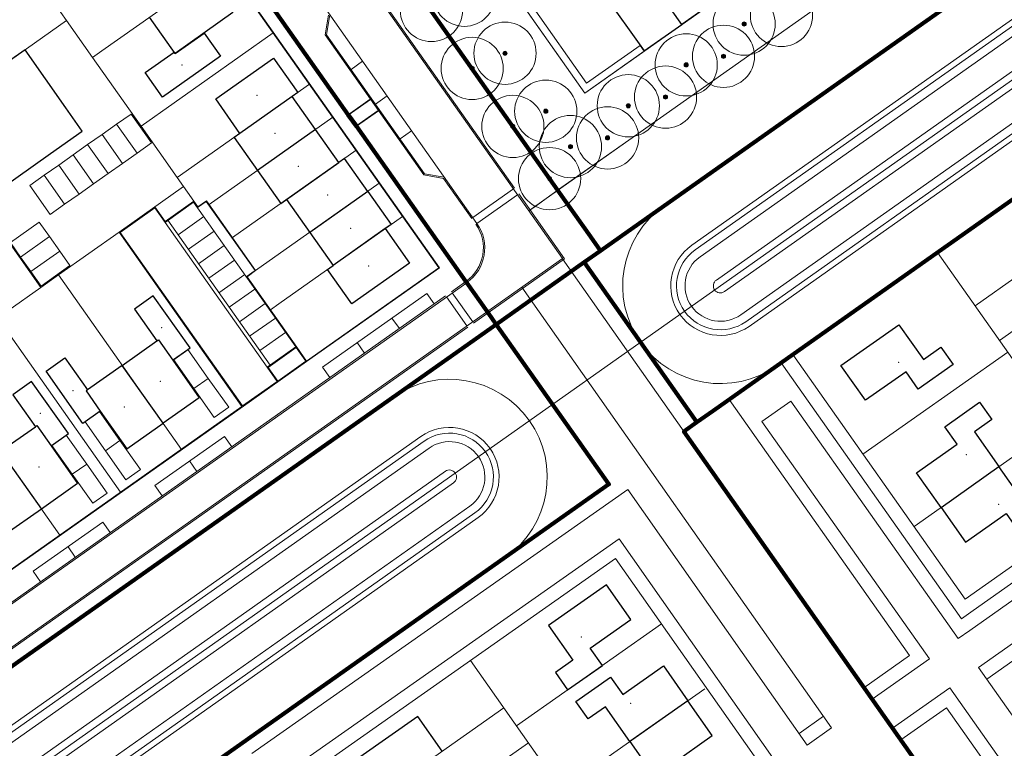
# Model space of a CAD drawing. Extents: x 168554 to 174410, y 515675 to 521218.
# Tile 84 of 110: x 172407 to 172546, y 518637 to 518740. Entities that reach past the tile are written whole.
import ezdxf

# ---------------------------------------------------------------- set-up
doc = ezdxf.new("R2010")
doc.units = 0
doc.header["$MEASUREMENT"] = 0
for name, color, linetype, lineweight in [('Algemeen - 1411 Basislijnen deelgebieden', 5, 'Continuous', 90), ('Algemeen - Fase 1A - 1070 Ondergrond  ontwerp bijgebouwen', 7, 'Continuous', 30), ('Algemeen - Fase 1A - 1070 Ondergrond  ontwerp hoofdgebouwen', 7, 'Continuous', 30), ('Algemeen - Fase 1A - 1070 Ondergrond - ontwerp', 7, 'Continuous', 9), ('Algemeen - Fase 1A - 1070 Ondergrond ontwerp parkeren eigen terrein', 7, 'Continuous', 13), ('Algemeen - Fase 1A - 1070 Ondergrond ontwerp parkeren eigen terrein appartement', 7, 'Continuous', 13), ('Algemeen - Fase 1B6 - 1070 Ondergrond - ontwerp', 7, 'Continuous', 9), ('Deelgebied 1A - bijgebouwen', 253, 'Continuous', 9), ('Deelgebied 1A - grondgebonden woningen', 253, 'Continuous', 9), ('Deelgebied 2 - 1070 Ondergrond ontwerp', 7, 'Continuous', 9), ('Deelgebied 2 - 1071 Ondergrond ontwerp panden', 7, 'Continuous', 30), ('Deelgebied 2 - grondgebonden woningen', 253, 'Continuous', 9), ('Deelgebied 3.2 - 1070 Ondergrond ontwerp', 7, 'Continuous', 9), ('Deelgebied 3.2 - 1070 Ondergrond ontwerp bomen', 7, 'Continuous', 9), ('Deelgebied 3.2 - 1071 Ondergrond bijgebouwen', 7, 'Continuous', 30), ('Deelgebied 3.2 - 1071 Ondergrond panden', 7, 'Continuous', 30), ('Deelgebied 3.3 - 1070 Ondergrond ontwerp', 7, 'Continuous', 9), ('Deelgebied 3.3 - 1071 Ondergrond panden', 7, 'Continuous', 30), ('Deelgebied 3.3 - grondgebonden woningen', 253, 'Continuous', 9), ('Deelgebied 4 - 1070 Ondergrond ontwerp', 7, 'Continuous', 9)]:
    doc.layers.add(name, color=color, linetype=linetype, lineweight=lineweight)

msp = doc.modelspace()

# ---------------------------------------------------------------- hatches: boundary and pattern name
at = {"layer": 'Deelgebied 3.2 - 1070 Ondergrond ontwerp bomen', "ltscale": 0.1}
h = msp.add_hatch(color=256, dxfattribs=at)
edge = h.paths.add_edge_path()
edge.add_arc((172509.01, 518739.52), 0.292, 0, 360)
h = msp.add_hatch(color=256, dxfattribs=at)
edge = h.paths.add_edge_path()
edge.add_arc((172475.27, 518735.4), 0.292, 0, 360)
h = msp.add_hatch(color=256, dxfattribs=at)
edge = h.paths.add_edge_path()
edge.add_arc((172506.1, 518734.97), 0.292, 0, 360)
h = msp.add_hatch(color=256, dxfattribs=at)
edge = h.paths.add_edge_path()
edge.add_arc((172470.63, 518733.26), 0.292, 0, 360)
h = msp.add_hatch(color=256, dxfattribs=at)
edge = h.paths.add_edge_path()
edge.add_arc((172500.84, 518733.76), 0.292, 0, 360)
h = msp.add_hatch(color=256, dxfattribs=at)
edge = h.paths.add_edge_path()
edge.add_arc((172497.92, 518729.22), 0.292, 0, 360)
h = msp.add_hatch(color=256, dxfattribs=at)
edge = h.paths.add_edge_path()
edge.add_arc((172492.67, 518727.99), 0.292, 0, 360)
h = msp.add_hatch(color=256, dxfattribs=at)
edge = h.paths.add_edge_path()
edge.add_arc((172481.02, 518727.22), 0.292, 0, 360)
h = msp.add_hatch(color=256, dxfattribs=at)
edge = h.paths.add_edge_path()
edge.add_arc((172476.38, 518725.08), 0.292, 0, 360)
h = msp.add_hatch(color=256, dxfattribs=at)
edge = h.paths.add_edge_path()
edge.add_arc((172489.74, 518723.46), 0.292, 0, 360)
h = msp.add_hatch(color=256, dxfattribs=at)
edge = h.paths.add_edge_path()
edge.add_arc((172484.5, 518722.23), 0.292, 0, 360)
h = msp.add_hatch(color=256, dxfattribs=at)
edge = h.paths.add_edge_path()
edge.add_arc((172481.56, 518717.71), 0.292, 0, 360)

# ---------------------------------------------------------------- linework, layer by layer
at = {"layer": 'Algemeen - 1411 Basislijnen deelgebieden'}
for points in [[(172267.29, 518940.4, -0.11575), (172350.59, 518894.47, -0.048514), (172377.75, 518864.69), (172381.87, 518859), (172417.19, 518808.93), (172429.09, 518792.07), (172482.7, 518716.06), (172482.73, 518716.03), (172487.32, 518709.53), (172488.73, 518707.53)], [(172548.5, 518543.11, 0.22751), (172532.62, 518636.36), (172500.51, 518682.06), (172502.35, 518683.36)]]:
    msp.add_lwpolyline(points, format="xyb", dxfattribs=at)
for points in [[(172519.28, 518930.35), (172523.9, 518923.81), (172526.16, 518920.6), (172527.49, 518918.72), (172528.51, 518917.28), (172533.12, 518910.74), (172537.73, 518904.2), (172542.34, 518897.67), (172546.96, 518891.13), (172551.57, 518884.59), (172554.45, 518880.51), (172605.76, 518807.79), (172608.07, 518804.52), (172614.05, 518795.93), (172497.72, 518713.87), (172488.73, 518707.53)], [(172636.49, 518777.99), (172634.29, 518776.44), (172513.63, 518691.31), (172504.64, 518684.97), (172502.35, 518683.36)], [(172474.02, 518697.15), (172472.87, 518698.78), (172472.75, 518698.95), (172469.87, 518703.03), (172469.75, 518703.2), (172454.3, 518725.1), (172453.15, 518726.73), (172428.29, 518761.97)], [(172486.44, 518705.91), (172488.73, 518707.53)], [(172486.44, 518705.91), (172474.02, 518697.15)], [(172502.35, 518683.36), (172494.39, 518694.64), (172486.44, 518705.91)]]:
    msp.add_lwpolyline(points, dxfattribs=at)
at = {"layer": 'Algemeen - 1411 Basislijnen deelgebieden', "ltscale": 3}
msp.add_lwpolyline([(172140.66, 518504.4), (172141.66, 518504.4), (172142.86, 518504.4), (172144.77, 518504.4), (172156.66, 518504.4), (172171.53, 518504.4), (172171.66, 518504.4), (172173.41, 518504.4, 0.02662), (172186.53, 518505.1, 0.000264), (172186.66, 518505.11, 0.039328), (172205.72, 518508.7, 0.000282), (172205.86, 518508.74, 0.064547), (172235.17, 518520.95, 0.022675), (172244.6, 518526.98), (172259.16, 518537.26), (172260.8, 518538.41), (172264.88, 518541.29), (172260.93, 518546.9), (172260.93, 518575.76), (172268.1, 518575.76), (172301.95, 518575.76), (172459.47, 518686.89), (172474.02, 518697.15)], format="xyb", dxfattribs=at)
msp.add_lwpolyline([(172474.02, 518697.15), (172489.93, 518674.6), (172475.38, 518664.34), (172367.03, 518587.9)], dxfattribs=at)
at = {"layer": 'Algemeen - Fase 1A - 1070 Ondergrond  ontwerp bijgebouwen'}
for points in [[(172432.79, 518738.24), (172435.1, 518734.97), (172426.93, 518729.21), (172424.48, 518732.68), (172428.56, 518735.56), (172428.71, 518735.36)], [(172425.63, 518701.2), (172422.98, 518699.32), (172426.15, 518694.83), (172426.35, 518694.97), (172428.37, 518692.11), (172430.82, 518693.84)], [(172413.17, 518692.41), (172416.34, 518687.91), (172416.14, 518687.77), (172418.15, 518684.91), (172415.7, 518683.18), (172410.52, 518690.53)], [(172408.47, 518689.09), (172405.82, 518687.22), (172408.99, 518682.72), (172409.19, 518682.87), (172411.21, 518680.01), (172413.66, 518681.74)]]:
    msp.add_lwpolyline(points, close=True, dxfattribs=at)
at = {"layer": 'Algemeen - Fase 1A - 1070 Ondergrond  ontwerp hoofdgebouwen'}
for p, q in [((172445.22, 518729.29), (172437.87, 518724.1)), ((172448.51, 518724.64), (172445.22, 518729.29)), ((172448.51, 518724.64), (172440.34, 518718.87)), ((172451.8, 518719.98), (172448.51, 518724.64)), ((172444.44, 518714.79), (172451.8, 518719.98)), ((172455.9, 518715.9), (172447.73, 518710.13)), ((172444.44, 518714.79), (172447.73, 518710.13)), ((172447.73, 518710.13), (172451.02, 518705.47)), ((172458.37, 518710.66), (172451.02, 518705.47)), ((172427.01, 518683.2), (172421.24, 518691.37)), ((172404.08, 518679.27), (172409.85, 518671.09))]:
    msp.add_line(p, q, dxfattribs=at)
for points in [[(172433.28, 518746.23), (172436.88, 518741.13), (172428.71, 518735.36), (172425.1, 518740.47)], [(172401.3, 518714.32), (172411.11, 518721.24), (172415.62, 518724.42), (172413.31, 518727.69), (172407.53, 518735.88), (172405.08, 518734.15)], [(172437.87, 518724.1), (172434.44, 518728.97), (172442.61, 518734.73), (172446.04, 518729.87), (172445.22, 518729.29)], [(172437.87, 518724.1), (172437.05, 518723.53), (172440.34, 518718.87)], [(172455.9, 518715.9), (172452.61, 518720.55), (172451.8, 518719.98)], [(172440.34, 518718.87), (172443.63, 518714.21), (172444.44, 518714.79)], [(172455.9, 518715.9), (172459.19, 518711.24), (172458.37, 518710.66)], [(172458.37, 518710.66), (172461.8, 518705.8), (172453.63, 518700.03), (172450.2, 518704.9), (172451.02, 518705.47)], [(172421.24, 518691.37), (172426.15, 518694.83), (172426.35, 518694.97), (172428.37, 518692.11), (172432.12, 518686.8), (172427.01, 518683.2)], [(172421.24, 518691.37), (172416.34, 518687.91), (172416.14, 518687.77), (172418.15, 518684.91), (172421.9, 518679.6), (172427.01, 518683.2)], [(172404.08, 518679.27), (172408.99, 518682.72), (172409.19, 518682.87), (172411.21, 518680.01), (172414.96, 518674.7), (172409.85, 518671.09)], [(172409.85, 518671.09), (172404.74, 518667.49), (172401, 518672.8), (172398.98, 518675.66), (172399.18, 518675.81), (172404.08, 518679.27)]]:
    msp.add_lwpolyline(points, dxfattribs=at)
at = {"layer": 'Algemeen - Fase 1A - 1070 Ondergrond - ontwerp'}
for p, q in [((172483.37, 518706.44), (172377.11, 518857.07)), ((172476.62, 518716.36), (172418.75, 518798.4)), ((172412.29, 518795.06), (172471.31, 518711.4)), ((172404.6, 518792.09), (172465.93, 518705.15)), ((172466.01, 518705.13), (172404.65, 518792.12)), ((172453.14, 518726.65), (172428.21, 518761.99)), ((172453.15, 518726.73), (172428.29, 518761.97)), ((172450.35, 518740.76), (172449.87, 518737.98)), ((172450.56, 518740.81), (172450.08, 518738.02)), ((172449.87, 518737.98), (172463.8, 518718.23)), ((172450.08, 518738.02), (172463.91, 518718.41)), ((172453.54, 518733.12), (172455.17, 518734.27)), ((172457, 518728.22), (172458.63, 518729.37)), ((172456.29, 518728.87), (172453.14, 518726.65)), ((172456.26, 518728.92), (172453.15, 518726.73)), ((172454.22, 518725.11), (172457.38, 518727.34)), ((172454.3, 518725.1), (172457.41, 518727.29)), ((172469.7, 518703.16), (172454.22, 518725.11)), ((172469.75, 518703.2), (172454.3, 518725.1)), ((172460.46, 518723.32), (172462.09, 518724.47)), ((172463.8, 518718.23), (172466.59, 518717.75)), ((172463.91, 518718.41), (172466.7, 518717.93)), ((172466.59, 518717.75), (172470.57, 518712.1)), ((172470.74, 518712.21), (172476.46, 518716.25)), ((172471.31, 518711.4), (172477.03, 518715.43)), ((172483.65, 518706.39), (172477.2, 518715.55)), ((172427.29, 518711.54), (172431.33, 518714.4)), ((172431.35, 518714.54), (172427.31, 518711.68)), ((172431.33, 518714.4), (172445.74, 518693.97)), ((172431.92, 518713.74), (172431.35, 518714.54)), ((172431.87, 518713.63), (172433.11, 518714.5)), ((172433.12, 518714.58), (172431.92, 518713.74)), ((172433.11, 518714.5), (172439.99, 518704.74)), ((172440.07, 518704.73), (172433.12, 518714.58)), ((172425.87, 518713.73), (172420.8, 518710.15)), ((172425.85, 518713.59), (172420.94, 518710.13)), ((172427.29, 518711.54), (172425.85, 518713.59)), ((172427.31, 518711.68), (172425.87, 518713.73)), ((172429.14, 518709.79), (172432.77, 518712.35)), ((172420.8, 518710.15), (172438.15, 518685.56)), ((172420.94, 518710.13), (172438.21, 518685.65)), ((172430.58, 518707.75), (172434.21, 518710.31)), ((172432.02, 518705.7), (172435.65, 518708.27)), ((172303.82, 518579.77), (172483.37, 518706.44)), ((172433.46, 518703.66), (172437.1, 518706.23)), ((172470.82, 518697.34), (172483.65, 518706.39)), ((172439.99, 518704.74), (172438.75, 518703.87)), ((172438.87, 518703.88), (172440.07, 518704.73)), ((172447.25, 518691.9), (172466.01, 518705.13)), ((172465.93, 518705.15), (172447.26, 518691.98)), ((172469.87, 518703.03), (172355.79, 518622.55)), ((172434.9, 518701.62), (172438.54, 518704.18)), ((172445.88, 518693.94), (172438.87, 518703.88)), ((172469.75, 518703.2), (172467.71, 518701.76)), ((172436.34, 518699.57), (172439.98, 518702.14)), ((172464.22, 518701.5), (172449.51, 518691.12)), ((172465.26, 518700.03), (172464.22, 518701.5)), ((172467.83, 518701.59), (172470.71, 518697.51)), ((172466.89, 518701.18), (172355.67, 518622.72)), ((172467.01, 518701.02), (172469.89, 518696.93)), ((172437.78, 518697.53), (172441.42, 518700.1)), ((172439.22, 518695.49), (172442.86, 518698.05)), ((172459.32, 518698.04), (172460.36, 518696.57)), ((172303.93, 518579.61), (172470.01, 518696.77)), ((172440.66, 518693.45), (172444.3, 518696.01)), ((172454.42, 518694.58), (172455.45, 518693.11)), ((172445.74, 518693.97), (172441.7, 518691.11)), ((172445.8, 518693.89), (172441.84, 518691.09)), ((172447.16, 518691.96), (172445.8, 518693.89)), ((172447.26, 518691.98), (172445.88, 518693.94)), ((172438.35, 518685.62), (172447.25, 518691.9)), ((172443.2, 518689.16), (172447.16, 518691.96)), ((172443.12, 518689.1), (172441.7, 518691.11)), ((172441.84, 518691.09), (172443.2, 518689.16)), ((172449.51, 518691.12), (172450.55, 518689.65)), ((172438.21, 518685.65), (172443.12, 518689.1)), ((172351.85, 518624.67), (172438.15, 518685.56)), ((172351.88, 518624.62), (172438.35, 518685.62)), ((172425.85, 518674.43), (172435.66, 518681.35)), ((172435.66, 518681.35), (172436.7, 518679.88)), ((172430.76, 518677.89), (172431.79, 518676.42)), ((172426.89, 518672.96), (172425.85, 518674.43)), ((172408.69, 518662.32), (172418.5, 518669.24)), ((172418.5, 518669.24), (172419.54, 518667.77)), ((172413.6, 518665.78), (172414.63, 518664.31)), ((172409.73, 518660.85), (172408.69, 518662.32))]:
    msp.add_line(p, q, dxfattribs=at)
at = {"layer": 'Algemeen - Fase 1A - 1070 Ondergrond - ontwerp', "flags": 128}
msp.add_lwpolyline([(172404.6, 518792.09), (172465.93, 518705.15), (172447.26, 518691.98), (172438.87, 518703.88), (172440.07, 518704.73), (172433.12, 518714.58), (172431.92, 518713.74), (172429.91, 518716.58), (172420.8, 518710.15), (172438.15, 518685.56), (172351.85, 518624.67, -0.414214)], format="xyb", dxfattribs=at)
at = {"layer": 'Algemeen - Fase 1A - 1070 Ondergrond - ontwerp'}
for points in [[(172435.73, 518747.96), (172418.39, 518735.73), (172417.06, 518734.8)], [(172423.91, 518725.1), (172422.97, 518726.42), (172417.06, 518734.8)]]:
    msp.add_lwpolyline(points, dxfattribs=at)
at = {"layer": 'Algemeen - Fase 1A - 1070 Ondergrond - ontwerp', "flags": 128}
for points in [[(172413.39, 518740.01), (172411.77, 518742.3)], [(172413.39, 518740.01), (172395.28, 518727.23)], [(172413.39, 518740.01), (172417.06, 518734.8)], [(172442.57, 518738.26), (172423.91, 518725.1)], [(172447.68, 518731.02), (172429.01, 518717.86)], [(172450.96, 518726.36), (172433.5, 518714.05)], [(172423.91, 518725.1), (172429.01, 518717.86)], [(172395.4, 518722.7), (172409.75, 518702.35)], [(172454.25, 518721.71), (172436.79, 518709.39)], [(172429.01, 518717.86), (172429.91, 518716.58)], [(172457.53, 518717.05), (172440.07, 518704.73)], [(172441.7, 518691.11), (172427.29, 518711.54)], [(172442.11, 518691.4), (172427.69, 518711.83)], [(172460.82, 518712.39), (172443.36, 518700.07), (172442.16, 518699.22)], [(172420.8, 518710.15), (172412.25, 518704.12)], [(172412.25, 518704.12), (172409.75, 518702.35)], [(172412.25, 518704.12), (172429.6, 518679.52)], [(172409.75, 518702.35), (172405.09, 518699.07)], [(172403.67, 518698.07), (172421.02, 518673.47)], [(172395.09, 518692.01), (172412.44, 518667.42)]]:
    msp.add_lwpolyline(points, dxfattribs=at)
at = {"layer": 'Algemeen - Fase 1A - 1070 Ondergrond - ontwerp'}
for radius in [5.8, 6]:
    msp.add_arc((172466.41, 518707.94), radius, 305.2013, 35.2013, dxfattribs=at)
at = {"layer": 'Algemeen - Fase 1A - 1070 Ondergrond ontwerp parkeren eigen terrein'}
msp.add_line((172414.19, 518676), (172416.24, 518677.44), dxfattribs=at)
for points in [[(172433.4, 518689.54), (172430.51, 518693.63), (172428.47, 518692.19), (172431.35, 518688.1)], [(172433.4, 518689.54), (172431.35, 518688.1)], [(172431.35, 518688.1), (172434.24, 518684.02), (172436.28, 518685.46), (172433.4, 518689.54)], [(172418.89, 518679.31), (172416.01, 518683.4), (172418.05, 518684.84), (172420.93, 518680.75)], [(172414.19, 518676), (172411.31, 518680.08), (172413.35, 518681.52), (172416.24, 518677.44)], [(172418.89, 518679.31), (172421.77, 518675.22), (172423.82, 518676.67), (172420.93, 518680.75)], [(172420.93, 518680.75), (172418.89, 518679.31)], [(172416.24, 518677.44), (172419.12, 518673.35), (172417.08, 518671.91), (172414.19, 518676)]]:
    msp.add_lwpolyline(points, dxfattribs=at)
at = {"layer": 'Algemeen - Fase 1A - 1070 Ondergrond ontwerp parkeren eigen terrein appartement'}
for p, q in [((172420.46, 518725.39), (172418.41, 518723.95)), ((172420.46, 518725.39), (172423.34, 518721.3)), ((172416.37, 518722.51), (172414.33, 518721.06)), ((172419.25, 518718.42), (172421.3, 518719.86)), ((172410.24, 518718.18), (172413.12, 518714.1)), ((172417.21, 518716.98), (172419.25, 518718.42)), ((172415.17, 518715.54), (172417.21, 518716.98)), ((172406.9, 518706.65), (172410.99, 518709.53)), ((172412.43, 518707.49), (172410.99, 518709.53))]:
    msp.add_line(p, q, dxfattribs=at)
for points in [[(172420.46, 518725.39), (172422.5, 518726.83), (172425.38, 518722.74), (172423.34, 518721.3)], [(172418.41, 518723.95), (172416.37, 518722.51)], [(172421.3, 518719.86), (172418.41, 518723.95)], [(172419.25, 518718.42), (172416.37, 518722.51)], [(172414.33, 518721.06), (172412.29, 518719.62)], [(172417.21, 518716.98), (172414.33, 518721.06)], [(172421.3, 518719.86), (172423.34, 518721.3)], [(172412.29, 518719.62), (172410.24, 518718.18)], [(172415.17, 518715.54), (172412.29, 518719.62)], [(172410.24, 518718.18), (172408.2, 518716.74), (172411.08, 518712.66), (172413.12, 518714.1)], [(172413.12, 518714.1), (172415.17, 518715.54)], [(172410.99, 518709.53), (172409.55, 518711.57), (172405.46, 518708.69), (172406.9, 518706.65)], [(172412.43, 518707.49), (172408.34, 518704.61)], [(172412.43, 518707.49), (172413.87, 518705.44), (172409.79, 518702.56), (172408.34, 518704.61)], [(172406.9, 518706.65), (172408.34, 518704.61)]]:
    msp.add_lwpolyline(points, dxfattribs=at)
at = {"layer": 'Algemeen - Fase 1B6 - 1070 Ondergrond - ontwerp'}
for p, q in [((172618.56, 518799.12), (172497.72, 518713.87)), ((172623, 518793.93), (172501.64, 518708.31)), ((172623.65, 518793.41), (172502.1, 518707.66)), ((172502.79, 518706.68), (172623.93, 518792.13)), ((172505.67, 518702.59), (172628.95, 518789.56)), ((172505.09, 518703.41), (172625.37, 518788.26)), ((172626.48, 518786.59), (172506.25, 518701.77)), ((172629.61, 518783.9), (172508.55, 518698.51)), ((172509.24, 518697.52), (172630.71, 518783.21)), ((172509.71, 518696.87), (172630.97, 518782.42)), ((172513.63, 518691.31), (172634.29, 518776.44)), ((172467.43, 518675.61), (172505.67, 518702.59)), ((172459.47, 518686.89), (172301.95, 518575.76)), ((172463.86, 518680.68), (172245.06, 518526.33)), ((172302.97, 518568.16), (172463.39, 518681.33)), ((172245.75, 518525.35), (172464.55, 518679.7)), ((172248.06, 518522.08), (172466.85, 518676.43)), ((172248.64, 518521.26), (172467.43, 518675.61)), ((172468.01, 518674.8), (172249.21, 518520.45)), ((172470.31, 518671.53), (172251.52, 518517.18)), ((172252.21, 518516.2), (172471, 518670.55)), ((172471.46, 518669.89), (172252.67, 518515.54)), ((172256.59, 518509.99), (172475.38, 518664.34))]:
    msp.add_line(p, q, dxfattribs=at)
for centre, radius, start, end in [((172505.67, 518702.59), 13.8, 125.2013, 305.2013), ((172505.67, 518702.59), 7, 125.2013, 305.2013), ((172505.67, 518702.59), 6.2, 125.2013, 305.2013), ((172505.67, 518702.59), 5, 125.2013, 305.2013), ((172505.67, 518702.59), 1, 125.2013, 305.2013), ((172467.43, 518675.61), 13.8, 305.2013, 125.2013), ((172467.43, 518675.61), 7, 305.2013, 125.2013), ((172467.43, 518675.61), 6.2, 305.2013, 125.2013), ((172467.43, 518675.61), 5, 305.2013, 125.2013), ((172467.43, 518675.61), 1, 305.2013, 125.2013)]:
    msp.add_arc(centre, radius, start, end, dxfattribs=at)
at = {"layer": 'Deelgebied 1A - bijgebouwen'}
for p in [(172429.68, 518733.75), (172426.83, 518696.68), (172414.32, 518687.82), (172409.67, 518684.58)]:
    msp.add_point(p, dxfattribs=at)
at = {"layer": 'Deelgebied 1A - grondgebonden woningen'}
for p in [(172440.29, 518729.45), (172442.83, 518724.11), (172446.11, 518719.46), (172450.22, 518715.38), (172453.5, 518710.72), (172456.05, 518705.38), (172426.65, 518689.12), (172421.55, 518685.52), (172409.49, 518677.02)]:
    msp.add_point(p, dxfattribs=at)
at = {"layer": 'Deelgebied 2 - 1070 Ondergrond ontwerp'}
for p, q in [((172439.56, 518636.61), (172492.58, 518673.86)), ((172517.92, 518637.8), (172492.58, 518673.86)), ((172446.52, 518635.39), (172491.36, 518666.9)), ((172449.31, 518634.9), (172490.88, 518664.11)), ((172476.9, 518640.52), (172497.35, 518654.89))]:
    msp.add_line(p, q, dxfattribs=at)
for points in [[(172521.35, 518640.22), (172477.66, 518702.4)], [(172503.45, 518645.74), (172483, 518631.36)], [(172454.01, 518628.21), (172475.12, 518643.05)], [(172520.2, 518641.86), (172516.77, 518639.44)], [(172521.35, 518640.22), (172517.92, 518637.8)], [(172457.46, 518623.3), (172478.57, 518638.14)]]:
    msp.add_lwpolyline(points, dxfattribs=at)
for points in [[(172535.47, 518587.11, 0.117109), (172519.38, 518627.02), (172491.36, 518666.9)], [(172449.31, 518634.9), (172476.25, 518596.56, -0.091518), (172482.43, 518583.29), (172529.67, 518602.51, 0.072329), (172517.75, 518625.87), (172490.88, 518664.11)], [(172506.46, 518593.07, 0.078091), (172497.32, 518611.45), (172470.42, 518649.74)]]:
    msp.add_lwpolyline(points, format="xyb", dxfattribs=at)
at = {"layer": 'Deelgebied 2 - 1071 Ondergrond ontwerp panden'}
msp.add_line((172501.07, 518644.06), (172492.89, 518638.31), dxfattribs=at)
msp.add_lwpolyline([(172489.57, 518660.43), (172481.39, 518654.68), (172484.84, 518649.77), (172482.38, 518648.04), (172484.11, 518645.59), (172489.02, 518649.04), (172487.29, 518651.49), (172493.02, 518655.52)], close=True, dxfattribs=at)
for points in [[(172492.89, 518638.31), (172489.44, 518643.22), (172486.98, 518641.5), (172485.26, 518643.95), (172490.17, 518647.4), (172491.89, 518644.95), (172497.62, 518648.97), (172501.07, 518644.06)], [(172492.89, 518638.31), (172496.34, 518633.4), (172493.88, 518631.68), (172495.61, 518629.22), (172500.51, 518632.67), (172498.79, 518635.13), (172504.52, 518639.15), (172501.07, 518644.06)], [(172466.42, 518636.93), (172462.97, 518641.84), (172454.78, 518636.09), (172458.23, 518631.18)]]:
    msp.add_lwpolyline(points, dxfattribs=at)
at = {"layer": 'Deelgebied 2 - grondgebonden woningen'}
for p in [(172486.02, 518653.05), (172492.98, 518643.68)]:
    msp.add_point(p, dxfattribs=at)
at = {"layer": 'Deelgebied 3.2 - 1070 Ondergrond ontwerp'}
for p, q in [((172492.73, 518723.14), (172538.29, 518755.28)), ((172492.73, 518723.14), (172538.29, 518755.28)), ((172486.53, 518729.78), (172520.06, 518753.43)), ((172528.09, 518748.09), (172492.73, 518723.14)), ((172492.73, 518723.14), (172528.09, 518748.09)), ((172486.53, 518729.78), (172474.43, 518746.99)), ((172474.43, 518746.99), (172486.53, 518729.78)), ((172477.9, 518742.05), (172486.53, 518729.78)), ((172477.9, 518742.05), (172486.53, 518729.78)), ((172486.77, 518731.17), (172479.3, 518741.81)), ((172504.31, 518742.32), (172486.53, 518729.78)), ((172486.53, 518729.78), (172504.31, 518742.32)), ((172494.34, 518736.51), (172486.77, 518731.17)), ((172494.91, 518735.69), (172494.34, 518736.51)), ((172486.53, 518729.78), (172494.91, 518735.69)), ((172481.08, 518714.92), (172492.73, 518723.14)), ((172481.08, 518714.92), (172492.73, 518723.14)), ((172492.73, 518723.14), (172483.3, 518716.49)), ((172483.3, 518716.49), (172492.73, 518723.14)), ((172483.3, 518716.49), (172481.08, 518714.92)), ((172481.08, 518714.92), (172483.3, 518716.49)), ((172481.08, 518714.92), (172478.64, 518713.15)), ((172478.64, 518713.15), (172481.08, 518714.92)), ((172479.65, 518713.88), (172481.09, 518714.9)), ((172479.65, 518713.88), (172481.09, 518714.9)), ((172481.09, 518714.9), (172481.08, 518714.92)), ((172481.09, 518714.9), (172481.08, 518714.92)), ((172478.64, 518713.15), (172479.65, 518713.88)), ((172478.64, 518713.15), (172479.65, 518713.88))]:
    msp.add_line(p, q, dxfattribs=at)
at = {"layer": 'Deelgebied 3.2 - 1070 Ondergrond ontwerp bomen'}
for centre, radius in [((172469.52, 518743.58), 4.39), ((172464.88, 518741.44), 4.39), ((172514.28, 518740.73), 4.39), ((172509.01, 518739.52), 4.39), ((172475.27, 518735.4), 4.39), ((172506.1, 518734.97), 4.39), ((172509.01, 518739.52), 0.0877), ((172470.63, 518733.26), 4.39), ((172500.84, 518733.76), 4.39), ((172475.27, 518735.4), 0.0877), ((172506.1, 518734.97), 0.0877), ((172497.92, 518729.22), 4.39), ((172500.84, 518733.76), 0.0877), ((172470.63, 518733.26), 0.0877), ((172492.67, 518727.99), 4.39), ((172481.02, 518727.22), 4.39), ((172476.38, 518725.08), 4.39), ((172497.92, 518729.22), 0.0877), ((172492.67, 518727.99), 0.0877), ((172484.5, 518722.23), 4.39), ((172481.02, 518727.22), 0.0877), ((172489.74, 518723.46), 4.39), ((172476.38, 518725.08), 0.0877), ((172489.74, 518723.46), 0.0877), ((172481.56, 518717.71), 4.39), ((172484.5, 518722.23), 0.0877), ((172481.56, 518717.71), 0.0877)]:
    msp.add_circle(centre, radius, dxfattribs=at)
at = {"layer": 'Deelgebied 3.2 - 1070 Ondergrond ontwerp bomen', "ltscale": 0.1}
for centre in [(172509.01, 518739.52), (172475.27, 518735.4), (172506.1, 518734.97), (172470.63, 518733.26), (172500.84, 518733.76), (172497.92, 518729.22), (172492.67, 518727.99), (172481.02, 518727.22), (172476.38, 518725.08), (172489.74, 518723.46), (172484.5, 518722.23), (172481.56, 518717.71)]:
    msp.add_circle(centre, 0.292, dxfattribs=at)
at = {"layer": 'Deelgebied 3.2 - 1071 Ondergrond bijgebouwen'}
msp.add_lwpolyline([(172504.3, 518742.34), (172500.21, 518739.45), (172496.17, 518745.17), (172500.26, 518748.06)], dxfattribs=at)
at = {"layer": 'Deelgebied 3.2 - 1071 Ondergrond panden', "linetype": 'Continuous'}
msp.add_lwpolyline([(172494.45, 518747.64), (172489.14, 518743.89), (172494.9, 518735.72), (172500.21, 518739.46)], close=True, dxfattribs=at)
at = {"layer": 'Deelgebied 3.3 - 1070 Ondergrond ontwerp'}
for p, q in [((172536.3, 518707.31), (172556.72, 518721.72)), ((172515.87, 518692.9), (172536.3, 518707.31)), ((172515.87, 518692.9), (172514.23, 518691.74)), ((172540.19, 518658.41), (172515.87, 518692.9)), ((172514.23, 518691.74), (172506.88, 518686.55)), ((172515.6, 518686.34), (172511.51, 518683.46)), ((172579.42, 518686.08), (172540.19, 518658.41)), ((172539.71, 518655.63), (172541.35, 518656.78)), ((172540.87, 518653.99), (172539.23, 518652.84))]:
    msp.add_line(p, q, dxfattribs=at)
for points in [[(172560.39, 518713.05), (172541.6, 518699.79)], [(172536.3, 518707.31), (172560.62, 518672.82)], [(172563.85, 518708.15), (172545.06, 518694.89)], [(172546.21, 518693.25), (172525.78, 518678.84)], [(172539.71, 518655.63), (172514.23, 518691.74)], [(172532.36, 518650.44), (172506.88, 518686.55)], [(172539.23, 518652.84), (172515.6, 518686.34)], [(172582.2, 518685.6), (172541.35, 518656.78)], [(172535.15, 518649.96), (172511.51, 518683.46)], [(172583.36, 518683.97), (172540.87, 518653.99)], [(172553.42, 518683.04), (172532.99, 518668.63)], [(172538.03, 518645.87), (172589.18, 518573.36), (172641.48, 518610.25), (172590.32, 518682.76)], [(172594.26, 518680.65), (172644.27, 518609.77), (172588.7, 518570.57), (172537.55, 518643.08)], [(172586.24, 518679.88), (172542.11, 518648.75)], [(172542.11, 518648.75), (172590.39, 518580.32), (172634.51, 518611.45), (172586.24, 518679.88)], [(172587.39, 518678.25), (172543.27, 518647.12)], [(172532.36, 518650.44), (172525.92, 518645.89)], [(172535.15, 518649.96), (172527.07, 518644.26)], [(172538.03, 518645.87), (172529.94, 518640.17)], [(172537.55, 518643.08), (172531.11, 518638.54)]]:
    msp.add_lwpolyline(points, dxfattribs=at)
at = {"layer": 'Deelgebied 3.3 - 1071 Ondergrond panden'}
msp.add_line((172536.8, 518671.32), (172544.97, 518677.08), dxfattribs=at)
msp.add_lwpolyline([(172530.85, 518697.1), (172534.31, 518692.2), (172536.76, 518693.93), (172538.49, 518691.48), (172533.59, 518688.02), (172531.86, 518690.47), (172526.14, 518686.44), (172522.68, 518691.34)], close=True, dxfattribs=at)
for points in [[(172536.8, 518671.32), (172533.34, 518676.22), (172539.06, 518680.26), (172537.33, 518682.71), (172542.24, 518686.17), (172543.97, 518683.71), (172541.52, 518681.99), (172544.97, 518677.08)], [(172536.8, 518671.32), (172540.26, 518666.42), (172545.98, 518670.45), (172547.71, 518668), (172552.61, 518671.46), (172550.88, 518673.91), (172548.43, 518672.18), (172544.97, 518677.08)]]:
    msp.add_lwpolyline(points, dxfattribs=at)
at = {"layer": 'Deelgebied 3.3 - grondgebonden woningen'}
for p in [(172530.8, 518691.8), (172540.38, 518678.79), (172544.92, 518671.78)]:
    msp.add_point(p, dxfattribs=at)
at = {"layer": 'Deelgebied 4 - 1070 Ondergrond ontwerp'}
msp.add_lwpolyline([(172527.07, 518644.26), (172483.39, 518706.42)], dxfattribs=at)
msp.add_lwpolyline([(172493.89, 518474.16, 0.00175), (172496.96, 518476.47), (172509.74, 518486.3, 0.403709), (172532.62, 518636.36), (172529.94, 518640.17)], format="xyb", dxfattribs=at)

doc.saveas('drawing.dxf')
